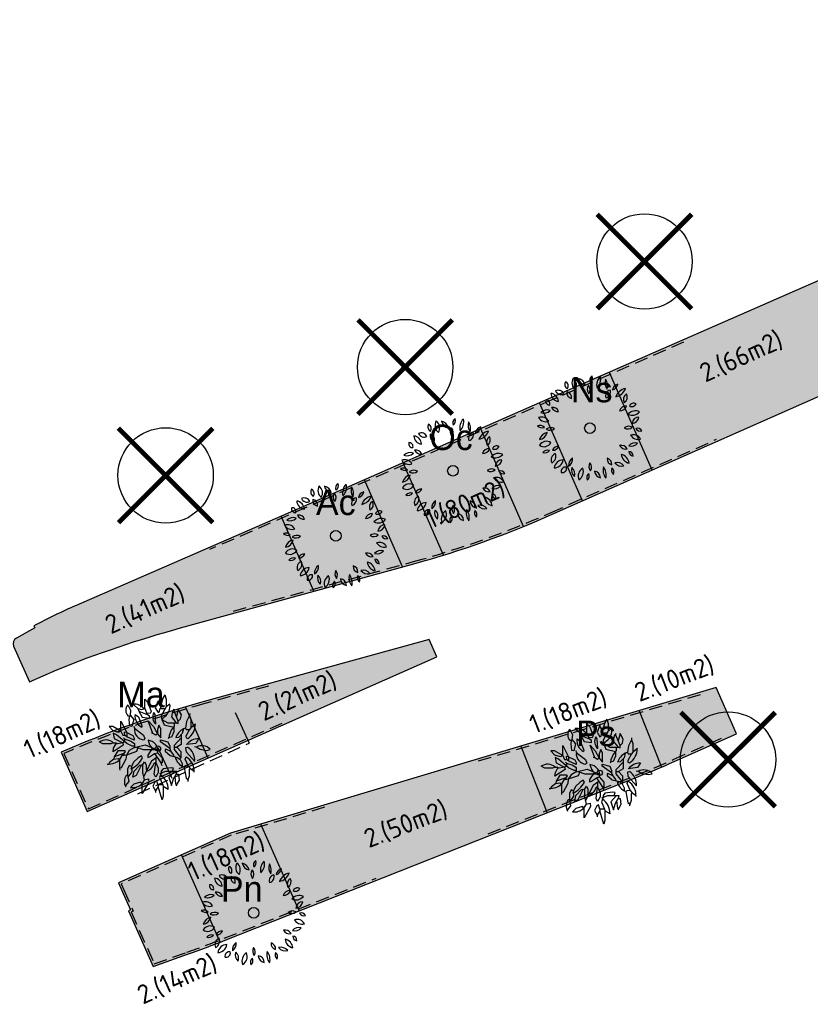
# Model space of a CAD drawing. Header units: metres. Extents: x 197542 to 199322, y 355606 to 356153.
# Tile 2 of 19: x 197735 to 197773, y 356082 to 356129. Entities that reach past the tile are written whole.
import ezdxf

# ---------------------------------------------------------------- set-up
doc = ezdxf.new("R2010")
doc.units = ezdxf.units.M
doc.linetypes.add('DASHED4', pattern=[0.1875, 0.125, -0.0625])
doc.layers.add('-bomen BRO 16-06-2011', color=6, linetype='Continuous')
doc.layers.add('N-WE-GR-BOOM', color=96, linetype='Continuous')
for name, color, linetype, lineweight in [('B-WE-GR-BOOM-S', 252, 'Continuous', 25), ('N-GV-GR-BEPLANTING_CULTUUR_VASTEPLANTEN-T', 1, 'Continuous', 35), ('N-WE-GR-BOOM-S', 96, 'Continuous', 25), ('N-WE-GR-GEOTEXTIEL-G', 18, 'DASHED4', 30), ('N-WE-GR-WORTELSCHERM-G', 20, 'DASHED4', 30), ('V-WE-GR-BOOM-S', 10, 'Continuous', 25)]:
    doc.layers.add(name, color=color, linetype=linetype, lineweight=lineweight)
doc.layers.add('N-WE-GR-TEELAARDE_TYPE-E-A', color=7, linetype='Continuous', lineweight=18, true_color=0xe74bec)
doc.layers.add('N-WE-VH-GRAS', color=7, linetype='Continuous', lineweight=9, true_color=0x8dd176)
doc.layers.add('X-XX-HULPLIJNEN', color=4, linetype='Continuous', plot=False)
doc.styles.add('ATT', font='romans.shx')
doc.styles.add('bomennummering', font='LCALLIG.TTF', dxfattribs={"height": 0.5})
doc.styles.add('NLCS-ISO', font='NLCS-ISO.ttf')

# ---------------------------------------------------------------- blocks, each defined once
blk = doc.blocks.new('12PPLT06')
at = {"color": 0, "linetype": 'ByBlock'}
blk.add_circle((-0.000255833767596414, 0.0006692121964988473), 0.05, dxfattribs=at)
for centre, radius, start, end in [((-0.0861073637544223, 0.4282650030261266), 0.08348141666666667, 149.473723, 231.758585), ((-0.209690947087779, 0.4051008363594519), 0.08348141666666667, 329.473723, 51.758585), ((-0.02870544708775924, 0.4858358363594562), 0.08172058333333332, 192.305955, 259.684897), ((-0.1231813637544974, 0.388018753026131), 0.08172058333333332, 12.305955, 79.68489699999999), ((0.05000580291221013, 0.4504235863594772), 0.05243733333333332, 125.409332, 202.710088), ((-0.02874894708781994, 0.4729173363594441), 0.05243733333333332, 305.409332, 22.710088), ((0.1770898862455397, 0.4065607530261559), 0.1137750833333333, 133.811686, 194.307734), ((-0.01192153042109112, 0.4605457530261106), 0.1137750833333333, 313.811686, 14.307734), ((-0.1922265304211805, 0.4144898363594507), 0.04510308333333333, 146.815069, 244.019343), ((-0.2497319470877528, 0.3986316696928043), 0.04510308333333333, 326.815069, 64.019343), ((0.04061563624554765, 0.3678615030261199), 0.06638033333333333, 145.524785, 220.832734), ((-0.06433119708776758, 0.3620330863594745), 0.06638033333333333, 325.524785, 40.83273399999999), ((0.2574144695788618, 0.4291249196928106), 0.1143496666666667, 163.464229, 212.790564), ((0.05166538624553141, 0.3997421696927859), 0.1143496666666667, 343.464229, 32.790564), ((0.2788443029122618, 0.3492606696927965), 0.0671975, 104.100357, 168.465016), ((0.1966333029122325, 0.4278707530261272), 0.0671975, 284.100357, 348.465016), ((0.3554936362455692, 0.2580414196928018), 0.1178019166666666, 100.300505, 160.447649), ((0.2234203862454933, 0.4133692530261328), 0.1178019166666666, 280.300505, 340.447649), ((-0.2877341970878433, 0.3336924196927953), 0.081791, 183.318929, 263.190365), ((-0.3790860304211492, 0.2477432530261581), 0.081791, 3.318929, 83.19036499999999), ((-0.2982741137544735, 0.2994408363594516), 0.05821033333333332, 25.453651, 116.685197), ((-0.2718556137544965, 0.3764686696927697), 0.05821033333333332, 205.453651, 296.6851970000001), ((-0.1618326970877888, 0.3338885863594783), 0.05570899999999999, 168.806602, 257.639098), ((-0.2284075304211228, 0.2902852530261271), 0.05570899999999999, 348.806602, 77.639098), ((0.2042821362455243, 0.3047935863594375), 0.05733175, 103.891386, 198.903947), ((0.1362783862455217, 0.3418740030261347), 0.05733175, 283.891386, 18.903947), ((0.3801633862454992, 0.2704886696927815), 0.06404974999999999, 122.581735, 207.179988), ((0.2886953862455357, 0.2952014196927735), 0.06404974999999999, 302.581735, 27.17998800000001), ((-0.3812560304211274, 0.2554981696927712), 0.03687258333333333, 163.493346, 274.469734), ((-0.4137354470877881, 0.2292142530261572), 0.03687258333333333, 343.493346, 94.469734), ((-0.3534903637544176, 0.1337669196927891), 0.06314383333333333, 22.572306, 98.33354299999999), ((-0.3043353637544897, 0.2204817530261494), 0.06314383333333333, 202.572306, 278.3335430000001), ((0.3410773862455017, 0.143559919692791), 0.06633966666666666, 86.02821899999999, 161.369762), ((0.2828089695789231, 0.230933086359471), 0.06633966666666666, 266.028219, 341.369762), ((0.4133008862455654, 0.1913606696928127), 0.04460749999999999, 59.98145400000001, 155.66759), ((0.3949721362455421, 0.248364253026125), 0.04460749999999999, 239.981454, 335.66759), ((-0.415484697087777, 0.1406452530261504), 0.07996766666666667, 210.948236, 290.578394), ((-0.4559597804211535, 0.02465575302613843), 0.07996766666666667, 30.948236, 110.578394), ((-0.4032495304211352, 0.08753425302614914), 0.08471958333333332, 69.720138, 135.64891), ((-0.4344656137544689, 0.226225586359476), 0.08471958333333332, 249.720138, 315.64891), ((0.3983755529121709, 0.2140967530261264), 0.09187275, 244.7352629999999, 320.578115), ((0.4301350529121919, 0.07267058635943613), 0.09187275, 64.735263, 140.578115), ((0.4628914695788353, 0.03809850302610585), 0.06592175, 90.25287399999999, 173.522083), ((0.3970997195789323, 0.1114569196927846), 0.06592175, 270.252874, 353.5220830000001), ((-0.450188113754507, 0.06701016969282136), 0.06300191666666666, 224.25765, 288.592661), ((-0.4752231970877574, -0.03667174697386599), 0.06300191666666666, 44.25764999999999, 108.592661), ((-0.3678316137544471, -0.06481383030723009), 0.06992266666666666, 60.509485, 129.29199), ((0.3567975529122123, 0.05846016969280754), 0.06502333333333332, 238.874764, 311.213524), ((0.3660280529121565, -0.0461168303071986), 0.06502333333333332, 58.874764, 131.213524), ((-0.3856936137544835, -0.1306236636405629), 0.09234183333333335, 100.876159, 165.447913), ((-0.4924966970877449, -0.01673874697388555), 0.09234183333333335, 280.876159, 345.447913), ((-0.3776902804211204, 0.05016466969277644), 0.06992266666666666, 240.509485, 309.29199), ((0.454932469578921, -0.02499216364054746), 0.08137058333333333, 209.195197, 286.718901), ((0.4073073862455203, -0.1426145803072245), 0.08137058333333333, 29.195197, 106.718901), ((0.4502331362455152, -0.04529299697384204), 0.04464991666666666, 28.19813599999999, 112.191787), ((0.4727193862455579, 0.01714758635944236), 0.04464991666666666, 208.198136, 292.191787), ((-0.4332910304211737, -0.1017925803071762), 0.07279833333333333, 234.974463, 331.379225), ((-0.411169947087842, -0.1962779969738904), 0.07279833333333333, 54.97446299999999, 151.379225), ((-0.2960180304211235, -0.2328259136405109), 0.06249758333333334, 87.172434, 157.236469), ((-0.3505646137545, -0.1462222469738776), 0.06249758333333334, 267.172434, 337.236469), ((0.2959620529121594, -0.2261938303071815), 0.06442966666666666, 28.807165, 103.91988), ((0.336918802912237, -0.1326099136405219), 0.06442966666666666, 208.807165, 283.91988), ((0.4250529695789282, -0.2125242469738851), 0.07530733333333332, 71.371166, 141.75354), ((0.3899658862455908, -0.09454383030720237), 0.07530733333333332, 251.371166, 321.75354), ((-0.3988381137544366, -0.2663327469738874), 0.05835274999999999, 71.81924599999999, 140.08176), ((-0.425385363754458, -0.1734484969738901), 0.05835274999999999, 251.819246, 320.08176), ((-0.300776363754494, -0.2997434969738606), 0.06498733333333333, 113.475292, 203.45596), ((-0.3862814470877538, -0.2660029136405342), 0.06498733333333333, 293.475292, 23.45596), ((0.3923588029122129, -0.2358448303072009), 0.0967875, 186.548686, 256.891132), ((0.2742512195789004, -0.3411484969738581), 0.0967875, 6.548686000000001, 76.891132), ((0.410380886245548, -0.2204391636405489), 0.04222583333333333, 179.255722, 267.628659), ((0.3664114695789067, -0.2620803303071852), 0.04222583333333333, 359.255722, 87.628659), ((-0.3404386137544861, -0.286296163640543), 0.08883749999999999, 271.632764, 352.026789), ((-0.2499286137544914, -0.3874203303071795), 0.08883749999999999, 91.63276400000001, 172.026789), ((-0.2305322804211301, -0.4082693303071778), 0.04104691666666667, 76.54190600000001, 193.477426), ((-0.2608957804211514, -0.3779159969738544), 0.04104691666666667, 256.541906, 13.477426), ((-0.1213639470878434, -0.3477423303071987), 0.07992766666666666, 122.887314, 186.725334), ((-0.244141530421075, -0.289984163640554), 0.07992766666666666, 302.887314, 6.725333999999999), ((-0.09836994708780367, -0.3976454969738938), 0.07587533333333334, 159.116987, 230.360624), ((-0.2176659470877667, -0.4290285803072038), 0.07587533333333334, 339.116987, 50.360624), ((0.05309013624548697, -0.3604013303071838), 0.06279416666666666, 148.787661, 221.5977109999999), ((-0.04757369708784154, -0.3695494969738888), 0.06279416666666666, 328.787661, 41.597711), ((0.2468061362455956, -0.3953419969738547), 0.1233375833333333, 165.20711, 218.321749), ((0.0307931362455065, -0.4403295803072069), 0.1233375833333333, 345.20711, 38.321749), ((0.2217668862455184, -0.2893535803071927), 0.05859191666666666, 173.649981, 254.6514450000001), ((0.1480257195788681, -0.3393753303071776), 0.05859191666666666, 353.649981, 74.65144500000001), ((0.2983952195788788, -0.2774710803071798), 0.08059875, 218.696214, 286.241545), ((0.2580326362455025, -0.405242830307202), 0.08059875, 38.69621400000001, 106.241545), ((-0.01992978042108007, -0.4540436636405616), 0.09055483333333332, 122.116989, 201.727527), ((-0.152194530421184, -0.4108697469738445), 0.09055483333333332, 302.116989, 21.727527), ((0.0214697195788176, -0.4669088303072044), 0.05212266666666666, 129.747505, 206.070901), ((-0.05867703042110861, -0.4497403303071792), 0.05212266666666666, 309.747505, 26.070901), ((0.1123076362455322, -0.397803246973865), 0.07050225, 185.31956, 260.418968), ((0.03037446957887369, -0.4738584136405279), 0.07050225, 5.31956, 80.41896799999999), ((0.2555320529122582, -0.3939920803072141), 0.05361883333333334, 156.775419, 231.2879720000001), ((0.1727245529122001, -0.4146869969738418), 0.05361883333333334, 336.775419, 51.287972)]:
    blk.add_arc(centre, radius, start, end, dxfattribs=at)
at = {"color": 0, "linetype": 'ByBlock', "style": 'ATT'}
for tag, p, flags in [('ITEM', (-0.9110891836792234, -3.045691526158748), 3), ('ROOM_NUMBER', (-0.9110891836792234, -4.379024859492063), 1)]:
    blk.add_attdef(tag, p, '', height=1, dxfattribs=dict(at, flags=flags))
blk = doc.blocks.new('BOOM_VERWIJDEREN')
at = {"layer": 'B-WE-GR-BOOM-S', "ltscale": 0.1}
h = blk.add_hatch(color=256, dxfattribs=at)
edge = h.paths.add_edge_path()
edge.add_arc((0, 0), 0.15, 0, 360)
at = {"layer": 'B-WE-GR-BOOM-S'}
for centre, radius in [((-7.361222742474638e-12, 5.115907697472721e-12), 2.5), ((0, 0), 0.04499999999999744)]:
    blk.add_circle(centre, radius, dxfattribs=at)
at = {"layer": 'B-WE-GR-BOOM-S', "ltscale": 0.1}
blk.add_circle((0, 0), 0.15, dxfattribs=at)
at = {"layer": 'V-WE-GR-BOOM-S', "const_width": 0.25, "flags": 128}
for points in [[(2.474873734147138, -2.474873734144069), (-2.474873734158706, 2.474873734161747)], [(2.474873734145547, 2.474873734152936), (-2.474873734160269, -2.474873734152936)]]:
    blk.add_lwpolyline(points, dxfattribs=at)
blk = doc.blocks.new('BA041')
for p, q in [((-618.0666500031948, 1896.533349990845), (-618.0666500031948, 2336.799999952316)), ((-618.0666500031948, 2336.799999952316), (-474.1333500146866, 2175.933349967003)), ((237.0666500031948, 2379.133349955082), (127, 1981.199999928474)), ((330.1999999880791, 2531.533349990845), (237.0666500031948, 2379.133349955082)), ((330.1999999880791, 2531.533349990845), (389.4666500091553, 2328.333350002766)), ((389.4666500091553, 2328.333350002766), (389.4666500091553, 1964.266649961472)), ((-1422.40000000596, 2057.399999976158), (-1286.933349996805, 1811.866649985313)), ((-1126.066650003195, 2040.466649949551), (-1159.933349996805, 2099.733349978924)), ((-948.2666499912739, 1896.533349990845), (-1126.066650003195, 2040.466649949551)), ((-948.2666499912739, 1896.533349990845), (-778.9333499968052, 1845.733349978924)), ((-948.2666499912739, 1896.533349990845), (-897.4666500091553, 1769.533349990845)), ((-778.9333499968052, 1845.733349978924), (-618.0666500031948, 1896.533349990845)), ((-618.0666500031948, 1896.533349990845), (-499.5333499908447, 1608.666649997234)), ((-474.1333500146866, 2175.933349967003), (-313.2666499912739, 1744.133349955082)), ((8.466650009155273, 2252.133349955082), (-127, 1921.933349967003)), ((-127, 1921.933349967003), (8.466650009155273, 1701.799999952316)), ((-14.13205000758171, 2197.048999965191), (127, 1981.199999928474)), ((67.73335000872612, 1735.66664993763), (93.13334998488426, 1879.599999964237)), ((93.13334998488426, 1879.599999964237), (127, 1896.533349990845)), ((127, 1981.199999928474), (127, 1896.533349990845)), ((127, 1896.533349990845), (352.1441999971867, 1896.533349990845)), ((389.4666500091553, 1964.266649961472), (160.8666499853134, 1549.399999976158)), ((567.2666500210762, 2099.733349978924), (389.4666500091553, 1964.266649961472)), ((-1329.266649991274, 1532.466649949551), (-1405.466650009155, 1532.466649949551)), ((-1354.666649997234, 1363.133349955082), (-1329.266649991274, 1532.466649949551)), ((-1312.333350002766, 1574.799999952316), (-1329.266649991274, 1532.466649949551)), ((-1286.933349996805, 1811.866649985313), (-1312.333350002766, 1574.799999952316)), ((-1312.333350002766, 1574.799999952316), (-1143, 1363.133349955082)), ((-1075.266649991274, 1600.199999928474), (-922.8666500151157, 1498.599999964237)), ((-922.8666500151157, 1498.599999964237), (-753.533350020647, 1066.799999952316)), ((-897.4666500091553, 1769.533349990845), (-736.5999999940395, 1473.199999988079)), ((-897.4666500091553, 1769.533349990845), (-499.5333499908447, 1608.666649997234)), ((-736.5999999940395, 1473.199999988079), (-389.4666500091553, 1430.866649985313)), ((-364.0666500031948, 1651), (-527.5967000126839, 1676.820549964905)), ((-389.4666500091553, 1523.999999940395), (-499.5333499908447, 1608.666649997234)), ((-389.4666500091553, 1430.866649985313), (-389.4666500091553, 1523.999999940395)), ((-313.2666499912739, 1744.133349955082), (-364.0666500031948, 1651)), ((-127, 1600.199999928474), (-186.2666499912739, 1701.799999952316)), ((-93.13334998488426, 1151.466650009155), (-127, 1600.199999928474)), ((8.466650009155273, 1701.799999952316), (67.73335000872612, 1735.66664993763)), ((160.8666499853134, 1549.399999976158), (186.2666500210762, 1371.599999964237)), ((186.2666500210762, 1371.599999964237), (321.7333500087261, 1507.066649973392)), ((685.8000000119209, 1744.133349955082), (635, 1490.133349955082)), ((635, 1490.133349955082), (863.6000000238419, 1219.199999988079)), ((753.533350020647, 1854.199999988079), (685.8000000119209, 1744.133349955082)), ((762, 1786.466650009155), (753.533350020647, 1854.199999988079)), ((956.7333500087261, 1295.399999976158), (762, 1786.466650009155)), ((956.7333500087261, 1854.199999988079), (873.6000999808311, 1505.040349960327)), ((1109.133349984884, 1591.733349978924), (956.7333500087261, 1854.199999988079)), ((956.7333500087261, 1295.399999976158), (1066.800000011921, 1405.466649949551)), ((1066.800000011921, 1405.466649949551), (1109.133349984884, 1591.733349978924)), ((1490.133349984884, 1566.333350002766), (1354.666649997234, 1270)), ((1498.59999999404, 1651), (1490.133349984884, 1566.333350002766)), ((1490.133349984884, 1566.333350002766), (1557.866649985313, 1380.066649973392)), ((-2302.933349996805, 1041.399999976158), (-2133.59999999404, 855.1333499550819)), ((-2133.59999999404, 1041.399999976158), (-2302.933349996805, 1041.399999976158)), ((-1744.133349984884, 821.2666499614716), (-2133.59999999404, 1041.399999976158)), ((-1744.133349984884, 1295.399999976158), (-1473.200000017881, 753.5333499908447)), ((-1744.133349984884, 821.2666499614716), (-1744.133349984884, 1295.399999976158)), ((-1320.799999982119, 1058.333349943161), (-1354.666649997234, 1363.133349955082)), ((-1227.666649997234, 1041.399999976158), (-1320.799999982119, 1058.333349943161)), ((-1143, 1363.133349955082), (-1227.666649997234, 1041.399999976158)), ((-1134.533349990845, 1049.866649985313), (-1109.133349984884, 956.7333499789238)), ((-1109.133349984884, 956.7333499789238), (-677.3333500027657, 626.5333499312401)), ((-753.533350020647, 1066.799999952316), (-761.9999999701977, 1016)), ((-457.1999999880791, 1303.866649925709), (-211.6666499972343, 1041.399999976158)), ((-237.0666500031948, 711.1999999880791), (-457.1999999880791, 1303.866649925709)), ((-211.6666499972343, 1041.399999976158), (-25.40000000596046, 694.2666499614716)), ((42.33335000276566, 1100.66664993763), (-25.40000000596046, 905.9333499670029)), ((118.533350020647, 956.7333499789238), (42.33335000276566, 1100.66664993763)), ((135.4666500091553, 507.9999999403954), (135.4666500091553, 956.7333499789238)), ((186.2666500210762, 1371.599999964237), (474.1333500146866, 1219.199999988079)), ((186.2666500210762, 1371.599999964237), (287.8666500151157, 1117.599999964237)), ((287.8666500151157, 1117.599999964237), (745.0666500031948, 1016)), ((474.1333500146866, 1219.199999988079), (863.6000000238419, 1219.199999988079)), ((770.4666500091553, 1058.333349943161), (626.533350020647, 872.0666499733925)), ((745.0666500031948, 1016), (745.0666500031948, 795.8666499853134)), ((770.4666500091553, 1219.199999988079), (770.4666500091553, 1058.333349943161)), ((863.6000000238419, 1219.199999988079), (956.7333500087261, 1176.866649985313)), ((956.7333500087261, 1176.866649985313), (956.7333500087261, 1295.399999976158)), ((1354.666649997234, 1270), (1303.866650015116, 965.1999999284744)), ((1303.866650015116, 965.1999999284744), (1337.733350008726, 905.9333499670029)), ((1557.866649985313, 982.1333499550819), (1490.133349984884, 905.9333499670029)), ((1557.866649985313, 1380.066649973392), (1557.866649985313, 982.1333499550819)), ((1778, 1151.466650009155), (1557.866649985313, 982.1333499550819)), ((-2133.59999999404, 855.1333499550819), (-1862.666649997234, 770.4666500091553)), ((-2108.199999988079, 719.6666499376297), (-2057.399999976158, 474.1333499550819)), ((-1955.799999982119, 643.4666499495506), (-2108.199999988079, 719.6666499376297)), ((-2057.399999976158, 474.1333499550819), (-1659.466649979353, 262.4666499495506)), ((-1473.200000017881, 237.0666499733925), (-1955.799999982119, 643.4666499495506)), ((-1862.666649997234, 770.4666500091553), (-1744.133349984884, 821.2666499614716)), ((-1744.133349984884, 821.2666499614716), (-1659.466649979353, 635)), ((-1659.466649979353, 635), (-1574.800000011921, 635)), ((-1617.133349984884, 499.5333499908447), (-1574.800000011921, 457.1999999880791)), ((-1473.200000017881, 753.5333499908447), (-1591.733350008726, 770.4666500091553)), ((-1591.733350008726, 770.4666500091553), (-1574.800000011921, 635)), ((-1464.733350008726, 558.7999999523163), (-1574.800000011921, 635)), ((-1473.200000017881, 753.5333499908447), (-1473.200000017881, 564.6615499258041)), ((-1473.200000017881, 753.5333499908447), (-1185.333350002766, 618.0666499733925)), ((-1117.59999999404, 389.4666500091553), (-1464.733350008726, 558.7999999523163)), ((-1185.333350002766, 618.0666499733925), (-1117.59999999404, 482.5999999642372)), ((-1117.59999999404, 482.5999999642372), (-1117.59999999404, 389.4666500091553)), ((-677.3333500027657, 626.5333499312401), (-609.5999999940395, 457.1999999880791)), ((-237.0666500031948, 711.1999999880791), (-304.8000000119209, 719.6666499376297)), ((-101.5999999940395, 635), (-237.0666500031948, 711.1999999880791)), ((-25.40000000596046, 694.2666499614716), (-101.5999999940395, 635)), ((-25.40000000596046, 905.9333499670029), (-25.40000000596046, 694.2666499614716)), ((-25.40000000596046, 694.2666499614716), (135.4666500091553, 507.9999999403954)), ((635, 541.8666499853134), (491.0666500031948, 499.5333499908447)), ((491.0666500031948, 499.5333499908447), (508, 474.1333499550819)), ((626.533350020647, 872.0666499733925), (524.9333500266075, 609.5999999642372)), ((524.9333500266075, 609.5999999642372), (524.9333500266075, 509.4940999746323)), ((745.0666500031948, 795.8666499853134), (635, 541.8666499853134)), ((1100.666649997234, 507.9999999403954), (762, 143.9333499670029)), ((965.2000000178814, 516.4666499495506), (838.1999999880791, 499.5333499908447)), ((1151.466649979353, 702.7333499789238), (965.2000000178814, 516.4666499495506)), ((1100.666649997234, 651.9333499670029), (1100.666649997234, 194.7333499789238)), ((1202.266650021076, 922.8666499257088), (1151.466649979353, 702.7333499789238)), ((1490.133349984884, 905.9333499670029), (1320.799999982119, 584.1999999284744)), ((1320.799999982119, 584.1999999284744), (1329.266649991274, 499.5333499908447)), ((1329.266649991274, 499.5333499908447), (1405.466650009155, 474.1333499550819)), ((1337.733350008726, 905.9333499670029), (1490.133349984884, 905.9333499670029)), ((1913.466650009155, 465.6666499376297), (1786.466650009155, 245.5333499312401)), ((-2599.266650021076, 228.5999999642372), (-2768.59999999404, 313.2666499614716)), ((-2226.733349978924, 228.5999999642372), (-2599.266650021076, 228.5999999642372)), ((-2108.199999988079, 270.9333499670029), (-2226.733349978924, 228.5999999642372)), ((-1634.066650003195, 152.3999999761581), (-2116.666649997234, -152.4000000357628)), ((-2116.666649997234, -152.4000000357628), (-2091.266649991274, 16.93334996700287)), ((-2108.199999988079, 270.9333499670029), (-1972.733350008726, 270.9333499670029)), ((-2091.266649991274, 16.93334996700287), (-1989.666649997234, 203.1999999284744)), ((-1972.733350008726, 270.9333499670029), (-1989.666649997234, 203.1999999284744)), ((-1659.466649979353, 262.4666499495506), (-1989.666649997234, 203.1999999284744)), ((-1574.800000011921, 321.7333499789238), (-1659.466649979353, 262.4666499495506)), ((-1659.466649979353, 262.4666499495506), (-1634.066650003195, 152.3999999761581)), ((-1574.800000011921, 457.1999999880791), (-1278.466649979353, 355.5999999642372)), ((-1574.800000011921, 457.1999999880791), (-1574.800000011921, 321.7333499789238)), ((-1210.733349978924, 118.5333499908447), (-1473.200000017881, 237.0666499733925)), ((-1109.133349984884, 42.33334994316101), (-1354.666649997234, -93.13335007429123)), ((-1278.466649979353, 355.5999999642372), (-1109.133349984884, 245.5333499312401)), ((-1109.133349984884, 118.5333499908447), (-1210.733349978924, 118.5333499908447)), ((-1109.133349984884, 245.5333499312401), (-1109.133349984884, 42.33334994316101)), ((-1109.133349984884, 42.33334994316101), (-601.1333499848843, 169.333349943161)), ((-947.7285000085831, 43.74604994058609), (-1016, -135.4666500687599)), ((-1012.480150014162, 66.49664998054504), (-702.7333499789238, -42.33335000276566)), ((-609.5999999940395, 457.1999999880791), (-651.9333499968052, 423.333349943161)), ((-601.1333499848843, 169.333349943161), (-59.26664999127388, -42.33335000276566)), ((-254.0692999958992, 33.76144993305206), (-482.5999999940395, -313.2666500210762)), ((-465.6666499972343, 397.9333499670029), (-389.4666500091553, 169.333349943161)), ((-389.4666500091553, 169.333349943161), (-307.5522999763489, 54.65324991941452)), ((118.533350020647, 414.8666499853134), (474.1333500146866, 321.7333499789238)), ((118.533350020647, 313.2666499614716), (118.533350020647, 414.8666499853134)), ((558.8000000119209, -5.960464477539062e-08), (118.533350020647, 313.2666499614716)), ((474.1333500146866, 321.7333499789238), (558.8000000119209, 118.5333499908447)), ((558.8000000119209, 118.5333499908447), (558.8000000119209, -5.960464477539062e-08)), ((762, 143.9333499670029), (762, -50.80000007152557)), ((762, 59.26664996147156), (889, 59.26664996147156)), ((1100.666649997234, 194.7333499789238), (889, 59.26664996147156)), ((889, 59.26664996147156), (1075.266650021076, -135.4666500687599)), ((1320.799999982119, 42.33334994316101), (1397, 67.73334991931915)), ((1346.200000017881, -177.8000000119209), (1320.799999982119, 42.33334994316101)), ((1786.466650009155, 245.5333499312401), (1346.200000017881, 194.7333499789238)), ((1718.733349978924, 93.13335001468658), (1803.40000000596, 76.19999998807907)), ((1803.40000000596, 76.19999998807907), (1989.666650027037, -33.86665004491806)), ((-2057.399999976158, -397.9333500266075), (-2074.333350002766, -499.5333500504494)), ((-1888.066649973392, -101.6000000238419), (-2057.399999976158, -397.9333500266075)), ((-1651, -254.0000000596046), (-2057.399999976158, -397.9333500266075)), ((-1574.800000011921, -101.6000000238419), (-1888.066649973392, -101.6000000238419)), ((-1651, -254.0000000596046), (-1811.866650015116, -516.4666500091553)), ((-1490.133349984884, -304.8000000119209), (-1707.789800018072, -346.6570000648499)), ((-1608.666649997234, -254.0000000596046), (-1651, -254.0000000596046)), ((-1608.666649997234, -254.0000000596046), (-1524, -135.4666500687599)), ((-1608.666649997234, -254.0000000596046), (-1591.111949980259, -324.2189500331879)), ((-1524, -135.4666500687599), (-1574.800000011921, -101.6000000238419)), ((-1490.133349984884, -304.8000000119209), (-1515.533349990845, -499.5333500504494)), ((-1354.666649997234, -93.13335007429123), (-1490.133349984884, -304.8000000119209)), ((-1016, -135.4666500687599), (-1490.133349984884, -304.8000000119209)), ((-931.3333499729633, -440.2666500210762), (-1151.466649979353, -643.4666500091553)), ((-778.9333499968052, -347.1333500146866), (-931.3333499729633, -440.2666500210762)), ((-728.1333499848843, -431.8000000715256), (-778.9333499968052, -347.1333500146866)), ((-702.7333499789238, -42.33335000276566), (-59.26664999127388, -42.33335000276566)), ((-482.5999999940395, -313.2666500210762), (-482.5999999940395, -423.3333500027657)), ((-482.5999999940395, -423.3333500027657), (-389.4666500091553, -389.4666500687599)), ((-389.4666500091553, -389.4666500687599), (-160.8666499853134, -228.6000000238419)), ((-43.0947499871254, -406.9403500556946), (-304.8000000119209, -592.666650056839)), ((-160.8666499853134, -228.6000000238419), (-25.40000000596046, -194.7333500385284)), ((-160.8666499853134, -228.6000000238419), (135.4666500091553, -677.3333500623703)), ((-101.5999999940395, -448.4602000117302), (-101.5999999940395, -651.9333500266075)), ((-59.26664999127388, -42.33335000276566), (0, -5.960464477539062e-08)), ((-25.40000000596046, -194.7333500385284), (194.7333500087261, -431.8000000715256)), ((194.7333500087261, -431.8000000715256), (194.7333500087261, -668.8666500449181)), ((381, -33.86665004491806), (347.1333500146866, -50.80000007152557)), ((347.1333500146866, -50.80000007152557), (347.1333500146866, -118.5333500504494)), ((347.1333500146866, -118.5333500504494), (584.2000000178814, -330.2000000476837)), ((609.5999999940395, -135.4666500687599), (381, -33.86665004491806)), ((558.8000000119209, -5.960464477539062e-08), (609.5999999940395, -135.4666500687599)), ((584.2000000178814, -330.2000000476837), (922.8666500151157, -414.8666500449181)), ((609.5999999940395, -135.4666500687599), (736.5999999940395, -313.2666500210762)), ((736.5999999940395, -313.2666500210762), (753.533350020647, -372.5333500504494)), ((762, -50.80000007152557), (1075.266650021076, -431.8000000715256)), ((922.8666500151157, -414.8666500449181), (1016, -499.5333500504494)), ((1075.266650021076, -431.8000000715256), (1041.399999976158, -491.0666500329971)), ((1075.266650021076, -135.4666500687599), (1075.266650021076, -431.8000000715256)), ((1286.933349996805, -508), (1329.266649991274, -397.9333500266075)), ((1329.266649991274, -397.9333500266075), (1346.200000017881, -406.4000000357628)), ((1735.666649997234, -618.0666500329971), (1346.200000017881, -177.8000000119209)), ((1989.666650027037, -33.86665004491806), (2294.466650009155, -84.66664999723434)), ((2294.466650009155, -84.66664999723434), (2463.800000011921, -42.33335000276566)), ((-2286, -651.9333500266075), (-2319.866650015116, -728.1333500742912)), ((-2074.333350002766, -499.5333500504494), (-2286, -651.9333500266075)), ((-2074.333350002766, -499.5333500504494), (-1879.59999999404, -474.1333500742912)), ((-1879.59999999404, -474.1333500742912), (-1811.866650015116, -541.8666500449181)), ((-1811.866650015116, -516.4666500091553), (-1811.866650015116, -939.8000000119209)), ((-1735.666649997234, -914.4000000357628), (-1811.866650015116, -939.8000000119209)), ((-1515.533349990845, -499.5333500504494), (-1735.666649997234, -914.4000000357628)), ((-1354.666649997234, -804.3333500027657), (-1430.866649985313, -973.666650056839)), ((-1244.59999999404, -846.6666499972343), (-1354.666649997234, -804.3333500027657)), ((-1244.59999999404, -846.6666499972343), (-1270, -956.7333500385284)), ((-1151.466649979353, -643.4666500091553), (-1244.59999999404, -846.6666499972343)), ((-1126.066650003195, -1066.800000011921), (-855.1333500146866, -787.3999999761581)), ((-778.9333499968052, -770.4666500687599), (-1032.933349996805, -1270.000000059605)), ((-855.1333500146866, -787.3999999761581), (-778.9333499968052, -770.4666500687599)), ((-778.9333499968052, -770.4666500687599), (-728.1333499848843, -787.3999999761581)), ((-728.1333499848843, -787.3999999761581), (-626.5333499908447, -626.5333499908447)), ((-728.1333499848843, -787.3999999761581), (-728.1333499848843, -1134.533350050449)), ((-304.8000000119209, -592.666650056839), (-685.8000000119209, -1337.733350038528)), ((-626.5333499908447, -626.5333499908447), (-558.7999999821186, -762)), ((-558.7999999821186, -762), (-558.7999999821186, -956.7333500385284)), ((-101.5999999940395, -651.9333500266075), (-186.2666499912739, -711.2000000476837)), ((-169.3333500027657, -1210.733350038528), (-101.5999999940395, -651.9333500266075)), ((-101.5999999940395, -651.9333500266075), (16.93335002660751, -922.8666500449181)), ((16.93335002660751, -922.8666500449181), (16.93335002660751, -1126.066650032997)), ((194.7333500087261, -668.8666500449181), (135.4666500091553, -677.3333500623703)), ((135.4666500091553, -677.3333500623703), (186.2666500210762, -804.3333500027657)), ((618.0666500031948, -914.4000000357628), (245.533350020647, -956.7333500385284)), ((728.1333500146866, -931.3333500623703), (618.0666500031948, -914.4000000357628)), ((1016, -499.5333500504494), (1041.399999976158, -491.0666500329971)), ((1041.399999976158, -491.0666500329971), (1143, -711.2000000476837)), ((1143, -711.2000000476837), (1143, -821.2666500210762)), ((1295.40000000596, -829.7333500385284), (1236.133350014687, -889.0000000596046)), ((1236.133350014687, -889.0000000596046), (1329.266649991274, -1405.466650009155)), ((1447.800000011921, -846.6666499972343), (1286.933349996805, -508)), ((1447.800000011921, -846.6666499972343), (1295.40000000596, -829.7333500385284)), ((1447.800000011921, -846.6666499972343), (1524, -939.8000000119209)), ((-1811.866650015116, -939.8000000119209), (-1803.40000000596, -1016.000000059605)), ((-1430.866649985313, -1261.533349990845), (-1498.59999999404, -1270.000000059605)), ((-1430.866649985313, -973.666650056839), (-1430.866649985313, -1261.533349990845)), ((-1430.866649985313, -1261.533349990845), (-1380.066649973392, -1557.866650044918)), ((-1236.133349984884, -1092.200000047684), (-1415.876499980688, -1348.97595000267)), ((-1270, -956.7333500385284), (-1236.133349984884, -948.2666500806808)), ((-1236.133349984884, -948.2666500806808), (-1236.133349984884, -1092.200000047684)), ((-1176.866649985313, -1354.666650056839), (-1126.066650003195, -1066.800000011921)), ((-1032.933349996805, -1270.000000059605), (-1176.866649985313, -1354.666650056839)), ((-728.1333499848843, -1134.533350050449), (-643.4666500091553, -1473.200000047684)), ((-558.7999999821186, -956.7333500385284), (-474.1333500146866, -931.3333500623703)), ((-558.7999999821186, -956.7333500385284), (-533.3999999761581, -1066.800000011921)), ((-101.5999999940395, -1346.200000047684), (-169.3333500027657, -1210.733350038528)), ((16.93335002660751, -1126.066650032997), (-101.5999999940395, -1346.200000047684)), ((152.4000000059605, -1159.933350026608), (76.2000000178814, -1371.600000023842)), ((76.2000000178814, -1371.600000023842), (228.5999999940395, -1718.733350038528)), ((93.13334998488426, -1185.333350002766), (381, -1075.266650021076)), ((160.8666499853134, -1075.266650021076), (152.4000000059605, -1159.933350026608)), ((245.533350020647, -956.7333500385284), (160.8666499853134, -1075.266650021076)), ((381, -1075.266650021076), (897.4666500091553, -1075.266650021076)), ((795.8666500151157, -1075.266650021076), (516.4666500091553, -1363.133350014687)), ((516.4666500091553, -1363.133350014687), (643.4666500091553, -1744.133350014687)), ((685.8000000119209, -1075.266650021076), (728.1333500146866, -931.3333500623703)), ((736.5999999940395, -1422.400000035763), (863.6000000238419, -1210.733350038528)), ((796.1085500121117, -1323.219050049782), (829.7333500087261, -1659.466650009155)), ((897.4666500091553, -1075.266650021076), (863.6000000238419, -1210.733350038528)), ((863.6000000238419, -1210.733350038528), (965.2000000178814, -1210.733350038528)), ((965.2000000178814, -1210.733350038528), (999.0666500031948, -1498.600000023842)), ((1481.666650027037, -1303.866649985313), (1413.933349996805, -1481.666649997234)), ((1524, -939.8000000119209), (1481.666650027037, -990.6000000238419)), ((1481.666650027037, -990.6000000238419), (1481.666650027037, -1303.866649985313)), ((1524, -939.8000000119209), (1701.800000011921, -1058.333350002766)), ((-1380.066649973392, -1557.866650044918), (-1540.933349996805, -1752.600000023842)), ((-1134.533349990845, -1684.866649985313), (-1295.40000000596, -1845.733350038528)), ((-821.2666499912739, -1583.266650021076), (-1134.533349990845, -1684.866649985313)), ((-761.9999999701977, -1651.000000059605), (-821.2666499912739, -1583.266650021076)), ((-431.7999999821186, -1583.266650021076), (-736.5999999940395, -2116.666649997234)), ((-736.5999999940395, -2116.666649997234), (-736.5999999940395, -1608.666650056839)), ((-643.4666500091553, -1473.200000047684), (-448.7333500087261, -1430.866650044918)), ((-448.7333500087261, -1430.866650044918), (-431.7999999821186, -1583.266650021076)), ((-152.3999999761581, -1591.733350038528), (-245.533350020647, -1778)), ((-245.533350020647, -1778), (-118.5333499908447, -1998.133350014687)), ((-59.26664999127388, -1507.066650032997), (-152.3999999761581, -1591.733350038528)), ((8.466650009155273, -1786.46665006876), (-118.5333499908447, -1998.133350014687)), ((8.466650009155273, -1718.733350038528), (-59.26664999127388, -1507.066650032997)), ((228.5999999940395, -1718.733350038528), (8.466650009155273, -1718.733350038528)), ((8.466650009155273, -1718.733350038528), (8.466650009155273, -1786.46665006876)), ((194.7333500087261, -2421.466650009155), (8.466650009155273, -1786.46665006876)), ((228.5999999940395, -1718.733350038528), (245.533350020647, -1786.46665006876)), ((245.533350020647, -1786.46665006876), (245.533350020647, -2252.133350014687)), ((482.5999999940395, -1938.866650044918), (245.533350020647, -1786.46665006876)), ((643.4666500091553, -1744.133350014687), (736.5999999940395, -1422.400000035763)), ((829.7333500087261, -1659.466650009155), (878.2755500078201, -1699.918500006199)), ((999.0666500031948, -1498.600000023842), (846.6666499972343, -1752.600000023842)), ((1329.266649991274, -1405.466650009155), (1413.933349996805, -1481.666649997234)), ((1397, -1413.933350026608), (1413.933349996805, -1481.666649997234)), ((1413.933349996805, -1481.666649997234), (1405.466650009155, -1549.400000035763)), ((-118.5333499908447, -1998.133350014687), (-118.5333499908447, -2074.333350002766)), ((245.533350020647, -2252.133350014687), (194.7333500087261, -2421.466650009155))]:
    blk.add_line(p, q)
blk.add_circle((0, -5.960464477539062e-08), 125)
for centre, radius, start, end in [((-1100.666649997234, 1803.399999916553), 414.86665, 141.709836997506, 221.6335389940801), ((-1109.133349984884, 1523.999999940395), 575.73335, 39.05313700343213, 95.04245100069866), ((-59.26664999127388, 2015.066649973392), 634.9999999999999, 306.8698979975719, 7.696051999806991), ((-482.5999999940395, 1540.933349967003), 601.13335, 174.2894069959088, 241.9754990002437), ((203.1999999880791, 1481.66664993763), 448.7333499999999, 150.5241109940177, 228.0940580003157), ((-626.5333499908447, 897.4666499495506), 482.5999999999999, 172.9987319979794, 266.9335139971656), ((1524, 279.3999999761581), 719.6666499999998, 107.795988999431, 116.5650509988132), ((990.5999999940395, 1134.533349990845), 778.93335, 302.1372490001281, 1.231976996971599), ((1524, 279.3999999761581), 719.6666499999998, 116.5650509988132, 162.204011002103), ((1964.266649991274, -338.666650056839), 812.7999999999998, 93.61388099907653, 139.2053569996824), ((-2455.333350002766, -118.5333500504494), 524.9333499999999, 48.28924299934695, 125.9605169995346), ((-499.5333499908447, -110.0666500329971), 499.53335, 349.8753279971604, 86.18592499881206), ((990.5999999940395, -558.8000000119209), 745.0666499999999, 355.4519579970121, 57.03059599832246), ((2074.333350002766, -406.4000000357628), 541.86665, 43.06941299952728, 119.310006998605), ((-1727.199999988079, 67.73334991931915), 1117.6, 294.0502990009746, 333.434949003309), ((1481.666650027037, -237.0666500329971), 685.7999999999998, 192.8356089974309, 249.3624529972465), ((922.8666500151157, -1066.800000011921), 787.3999999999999, 356.3861189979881, 57.33908700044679), ((-2353.733350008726, 93.13335001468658), 829.7333500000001, 267.6626939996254, 311.6335389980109), ((-685.8000000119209, -575.7333500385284), 516.4666499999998, 287.241459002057, 344.8270850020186), ((-1041.399999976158, -1557.866650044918), 541.86665, 147.8042659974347, 208.1237349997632), ((-321.7333499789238, -1913.466650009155), 804.3333500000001, 358.1912609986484, 56.47552699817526), ((-1193.800000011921, -1236.133350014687), 609.5999999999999, 260.5376780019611, 316.1457630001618), ((-1193.800000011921, -1236.133350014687), 609.5999999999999, 316.1457630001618, 336.6951090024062)]:
    blk.add_arc(centre, radius, start, end)

msp = doc.modelspace()

# ---------------------------------------------------------------- hatches: boundary and pattern name
at = {"layer": 'N-WE-GR-TEELAARDE_TYPE-E-A'}
h = msp.add_hatch(color=256, dxfattribs=at)
h.dxf.hatch_style = 1
h.paths.add_polyline_path([(197775.0296181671, 356117.2219484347), (197772.1518335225, 356115.960197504), (197763.0224691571, 356111.9574713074), (197765.0440270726, 356107.3467290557), (197776.7323219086, 356112.5198871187, 0.001765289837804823), (197777.032422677, 356112.6539786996)])
h = msp.add_hatch(color=256, dxfattribs=at)
h.dxf.hatch_style = 1
h.paths.add_polyline_path([(197747.5296958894, 356105.170997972), (197737.8590042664, 356100.9607412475, 0.02149180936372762), (197735.8662519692, 356099.989288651), (197735.9141821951, 356099.9026543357), (197735.0391689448, 356099.4185553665, 0.3884789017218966), (197734.9100670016, 356099.0346341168), (197735.653495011, 356097.354924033), (197736.9450981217, 356097.9207238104, -0.02887922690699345), (197742.788860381, 356099.8980666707), (197749.0725322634, 356101.6272010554)])
h = msp.add_hatch(color=256, dxfattribs=at)
h.dxf.hatch_style = 1
h.paths.add_polyline_path([(197754.8845264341, 356098.5331830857), (197754.5251053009, 356099.3452634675), (197743.8995130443, 356096.421323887, 0.004597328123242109), (197743.0191797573, 356096.1703451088), (197744.0882681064, 356093.7548341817)])
h = msp.add_hatch(color=256, dxfattribs=at)
h.dxf.hatch_style = 1
h.paths.add_polyline_path([(197768.0538846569, 356097.0776455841), (197764.4198857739, 356095.9878711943), (197765.4731745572, 356093.3276740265, 0.003355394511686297), (197766.0742352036, 356093.5888897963), (197769.0207876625, 356094.8930134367)])
h = msp.add_hatch(color=256, dxfattribs=at)
h.dxf.hatch_style = 1
h.paths.add_polyline_path([(197760.0866936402, 356091.1768355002), (197758.8438717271, 356094.3157195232), (197746.5717175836, 356090.6355094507), (197748.3830929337, 356086.5428664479)])
h = msp.add_hatch(color=256, dxfattribs=at)
h.dxf.hatch_style = 1
h.paths.add_polyline_path([(197742.8384761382, 356089.1871671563), (197739.8532577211, 356087.8659302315), (197740.0151474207, 356087.5001547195), (197740.4198716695, 356086.5857159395), (197740.3284277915, 356086.5452435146), (197741.4886687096, 356083.9237813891), (197743.121988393, 356084.4987442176, 0.008404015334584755), (197744.6608395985, 356085.0696974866)])
at = {"layer": 'N-WE-VH-GRAS'}
h = msp.add_hatch(color=256, dxfattribs=at)
h.dxf.hatch_style = 1
h.paths.add_polyline_path([(197763.0224691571, 356111.9574713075), (197760.2653654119, 356110.7486323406), (197759.7254481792, 356110.511908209), (197761.7520276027, 356105.8897129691), (197765.0466773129, 356107.340684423)])
h = msp.add_hatch(color=256, dxfattribs=at)
h.dxf.hatch_style = 1
h.paths.add_polyline_path([(197759.7254481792, 356110.511908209), (197756.9541040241, 356109.2968256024), (197758.9761005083, 356104.6850830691, 0.007673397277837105), (197760.2912810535, 356105.2431966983), (197761.7520276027, 356105.8897129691)])
h = msp.add_hatch(color=256, dxfattribs=at)
h.dxf.hatch_style = 1
h.paths.add_polyline_path([(197756.9541040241, 356109.2968256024), (197753.290747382, 356107.6906443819), (197755.1996372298, 356103.3368739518, 0.02154547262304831), (197758.9761005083, 356104.6850830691)])
h = msp.add_hatch(color=256, dxfattribs=at)
h.dxf.hatch_style = 1
h.paths.add_polyline_path([(197753.290747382, 356107.6906443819), (197751.4701056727, 356106.8923927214), (197753.2606279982, 356102.7796769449), (197753.8018693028, 356102.928615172, 0.00782093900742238), (197755.1996372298, 356103.3368739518)])
h = msp.add_hatch(color=256, dxfattribs=at)
h.dxf.hatch_style = 1
h.paths.add_polyline_path([(197751.4701056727, 356106.8923927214), (197749.5600917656, 356106.0549562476), (197747.5296958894, 356105.170997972), (197749.0725322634, 356101.6272010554), (197753.2606279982, 356102.7796769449)])
h = msp.add_hatch(color=256, dxfattribs=at)
h.dxf.hatch_style = 1
edge = h.paths.add_edge_path()
edge.add_line((197744.0882681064, 356093.7548341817), (197743.0191797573, 356096.1703451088))
edge.add_arc((197757.1071363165, 356048.4248397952), 49.7805564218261, 106.4394068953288, 113.6377267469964)
edge.add_line((197737.1475062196, 356094.0287537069), (197738.3857913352, 356091.2309575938))
edge.add_line((197738.3857913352, 356091.2309575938), (197744.0882681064, 356093.7548341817))
h = msp.add_hatch(color=256, dxfattribs=at)
h.dxf.hatch_style = 1
edge = h.paths.add_edge_path()
edge.add_line((197765.4731745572, 356093.3276740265), (197764.4198857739, 356095.9878711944))
edge.add_line((197764.4198857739, 356095.9878711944), (197758.8438717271, 356094.3157195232))
edge.add_line((197758.8438717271, 356094.3157195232), (197760.0866936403, 356091.1768355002))
edge.add_line((197760.0866936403, 356091.1768355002), (197764.2876948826, 356092.8401962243))
edge.add_arc((197746.3115500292, 356138.240935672), 48.83000026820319, 291.6007860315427, 293.1048514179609)
h = msp.add_hatch(color=256, dxfattribs=at)
h.dxf.hatch_style = 1
h.paths.add_polyline_path([(197746.5717175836, 356090.6355094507), (197745.1424952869, 356090.206910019), (197742.8384761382, 356089.1871671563), (197744.6608395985, 356085.0696974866, 0.001228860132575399), (197744.8842203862, 356085.1575092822), (197748.3830929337, 356086.5428664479)])

# ---------------------------------------------------------------- linework, layer by layer
at = {"layer": 'N-WE-GR-GEOTEXTIEL-G', "ltscale": 5, "flags": 128}
msp.add_lwpolyline([(197740.7632091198, 356092.0710472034), (197746.0196103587, 356094.4565213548)], dxfattribs=at)
at = {"layer": 'N-WE-GR-WORTELSCHERM-G', "ltscale": 5}
for points in [[(197766.5209376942, 356113.3821686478), (197760.3055199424, 356110.6570484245), (197749.6001277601, 356105.96332036), (197744.1510711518, 356103.5910053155)], [(197767.2998911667, 356096.7471360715), (197756.5879315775, 356093.5348017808)]]:
    msp.add_lwpolyline(points, dxfattribs=at)
for points in [[(197745.2813823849, 356100.6876734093), (197753.775337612, 356103.0250312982, 0.03705310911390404), (197760.2508086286, 356105.3346405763), (197768.0806609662, 356108.800078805)], [(197746.9430406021, 356097.1551215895), (197743.9260447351, 356096.3249077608, 0.03551551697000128), (197737.2796307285, 356093.9773118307), (197738.4367627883, 356091.3628738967), (197747.5949395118, 356095.4162192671)], [(197757.302500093, 356090.1820044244), (197764.2508811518, 356092.9331733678, 0.009918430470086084), (197766.0337627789, 356093.6803336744), (197768.3393077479, 356094.7007518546)], [(197749.5789868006, 356091.4329385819), (197745.1772299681, 356090.1129266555), (197739.985174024, 356087.8149587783), (197740.1065912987, 356087.5406271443), (197740.5517879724, 356086.5347444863), (197740.4603440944, 356086.4942720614), (197741.5426876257, 356084.048812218), (197743.0887835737, 356084.5930704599, 0.009632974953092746), (197744.8474066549, 356085.2504864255), (197752.0094503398, 356088.0862537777)]]:
    msp.add_lwpolyline(points, format="xyb", dxfattribs=at)
at = {"layer": 'X-XX-HULPLIJNEN'}
for points in [[(197796.4129862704, 356124.2297015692), (197796.2278898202, 356124.6398928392), (197795.792770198, 356125.6041591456), (197797.957052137, 356128.599598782), (197796.1051509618, 356127.7640552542, 0.05862238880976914), (197792.5694839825, 356125.6401189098, -0.06129006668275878), (197787.8751829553, 356122.8540249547), (197772.1518335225, 356115.960197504), (197760.2653654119, 356110.7486323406), (197749.5600917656, 356106.0549562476), (197737.8590042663, 356100.9607412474, 0.02149180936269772), (197735.8662519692, 356099.989288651), (197735.9141821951, 356099.9026543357), (197735.0391689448, 356099.4185553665, 0.3884789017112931), (197734.9100670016, 356099.0346341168), (197735.653495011, 356097.354924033), (197736.9450981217, 356097.9207238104, -0.02887922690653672), (197742.7888603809, 356099.8980666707), (197753.8018693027, 356102.928615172, 0.03705310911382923), (197760.2912810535, 356105.2431966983), (197776.7323219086, 356112.5198871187, 0.04976293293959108), (197784.7713020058, 356117.0813869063), (197787.9890729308, 356119.3571058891, -0.04561211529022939), (197796.4129862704, 356124.2297015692)], [(197754.8845264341, 356098.5331830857), (197754.5251053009, 356099.3452634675), (197743.8995130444, 356096.421323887, 0.03602145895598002), (197737.1475062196, 356094.0287537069), (197738.3857913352, 356091.2309575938), (197754.8845264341, 356098.5331830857)], [(197764.2876948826, 356092.8401962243, 0.009918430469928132), (197766.0742352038, 356093.5888897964), (197769.0207876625, 356094.8930134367), (197768.0538846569, 356097.0776455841), (197745.1424952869, 356090.206910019), (197739.8532577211, 356087.8659302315), (197740.0151474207, 356087.5001547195), (197740.4198716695, 356086.5857159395), (197740.3284277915, 356086.5452435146), (197741.4886687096, 356083.9237813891), (197743.121988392, 356084.4987442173, 0.009632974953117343), (197744.8842203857, 356085.157509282), (197764.2876948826, 356092.8401962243, 0.009918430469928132)]]:
    msp.add_lwpolyline(points, format="xyb", close=True, dxfattribs=at)
at = {"layer": 'X-XX-HULPLIJNEN', "ltscale": 0.2, "flags": 128}
for points in [[(197765.0466773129, 356107.340684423), (197763.0224691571, 356111.9574713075)], [(197761.7496563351, 356105.8951213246), (197759.7254481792, 356110.511908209)], [(197758.9761005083, 356104.6850830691), (197756.9541040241, 356109.2968256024)], [(197755.1996372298, 356103.3368739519), (197753.290747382, 356107.6906443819)], [(197753.2606279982, 356102.7796769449), (197751.4722606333, 356106.8874429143)], [(197749.0725322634, 356101.6272010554), (197747.5296958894, 356105.170997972)], [(197744.0882681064, 356093.7548341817), (197743.0191797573, 356096.1703451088)], [(197745.3609552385, 356095.9078703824), (197746.0196103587, 356094.4565213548)], [(197764.4198857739, 356095.9878711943), (197765.4731745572, 356093.3276740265)], [(197741.7184982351, 356094.2548407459), (197742.3771533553, 356092.8034917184)], [(197758.8438717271, 356094.3157195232), (197760.0866936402, 356091.1768355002)], [(197748.3830929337, 356086.5428664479), (197746.5717175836, 356090.6355094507)], [(197744.6608395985, 356085.0696974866), (197742.8384761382, 356089.1871671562)]]:
    msp.add_lwpolyline(points, dxfattribs=at)

# ---------------------------------------------------------------- block references
at = {"layer": 'N-WE-GR-BOOM', "xscale": 5, "yscale": 5, "zscale": 5}
for p in [(197762.1034000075, 356109.3219518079), (197755.6414946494, 356107.3098494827), (197750.1157114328, 356104.2414407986), (197746.2368914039, 356086.4499276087)]:
    msp.add_blockref('12PPLT06', p, dxfattribs=at)
at = {"layer": 'N-WE-GR-BOOM-S', "xscale": 0.001, "yscale": 0.001, "zscale": 0.001}
for p in [(197741.7184982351, 356094.204840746), (197762.5688728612, 356093.0569510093)]:
    msp.add_blockref('BA041', p, dxfattribs=at)
at = {"layer": 'V-WE-GR-BOOM-S', "xscale": 0.9, "yscale": 0.9, "zscale": 0.9}
for p in [(197764.677, 356117.187), (197753.384, 356112.206), (197742.083, 356107.094), (197768.622, 356093.685)]:
    msp.add_blockref('BOOM_VERWIJDEREN', p, dxfattribs=at)

# ---------------------------------------------------------------- texts
at = {"layer": '-bomen BRO 16-06-2011', "char_height": 1.2, "attachment_point": 6, "style": 'bomennummering'}
for s, insert in [('Ns', (197763.1684200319, 356111.1354413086)), ('Oc', (197756.5745624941, 356108.881988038)), ('Ac', (197751.0487792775, 356105.8135793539)), ('Ma', (197742.0331644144, 356096.7468830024)), ('Ps', (197763.3224062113, 356094.9111510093)), ('Pn', (197746.6560031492, 356087.5811755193))]:
    msp.add_mtext(s, dxfattribs=dict(at, insert=insert))
at = {"layer": 'N-GV-GR-BEPLANTING_CULTUUR_VASTEPLANTEN-T', "style": 'NLCS-ISO'}
for s, rotation, p in [('2.(66m2)', 24.30586636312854, (197767.5468887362, 356111.4682660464)), ('1.(80m2)', 24.30586636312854, (197754.6016762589, 356104.5544740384)), ('2.(41m2) ', 24.30586636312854, (197739.4924100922, 356099.5839833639)), ('2.(10m2) ', 21.23521628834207, (197764.4348381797, 356096.3917305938)), ('2.(21m2) ', 24.30586636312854, (197746.7144782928, 356095.4834306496)), ('1.(18m2) ', 21.23521628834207, (197759.4717390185, 356094.880586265)), ('1.(18m2)', 24.30586636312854, (197735.6525981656, 356093.7025308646)), ('2.(50m2) ', 21.23521628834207, (197751.6688659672, 356089.4973371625)), ('1.(18m2) ', 24.30586636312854, (197743.4005262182, 356087.9349354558)), ('2.(14m2) ', 24.30586636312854, (197741.0078850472, 356082.1129135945))]:
    msp.add_text(s, height=0.9, rotation=rotation, dxfattribs=at).set_placement(p)

doc.saveas('drawing.dxf')
